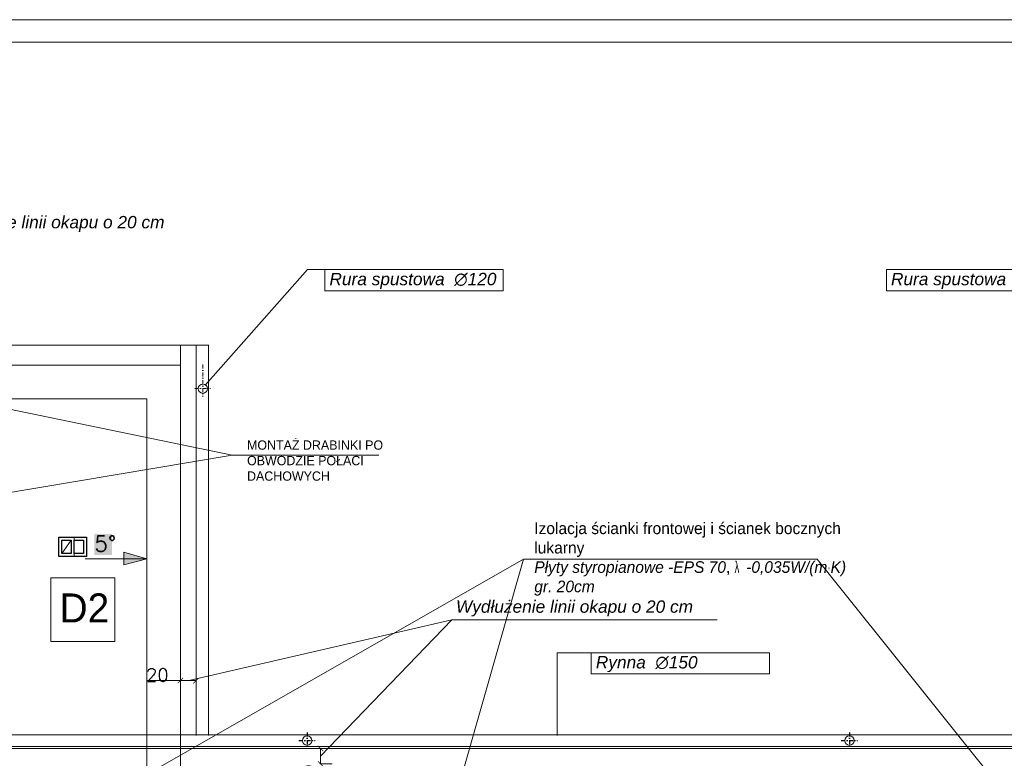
# Model space of a CAD drawing. Header units: millimetres. Extents: x -587 to 33545, y -26688 to 22494.
# Tile 60 of 256: x 9697 to 10968, y 7195 to 8148. Entities that reach past the tile are written whole.
import ezdxf
from ezdxf.lldxf.tags import DXFTag

# ---------------------------------------------------------------- set-up
doc = ezdxf.new("R2010")
doc.units = ezdxf.units.MM
doc.header["$MEASUREMENT"] = 0
doc.linetypes.add('AUSGEZOGEN', pattern=[0])
doc.linetypes.add('STRICHPUNKTX2', pattern=[2, 1, -0.5, 0, -0.5])
doc.layers.add('_B___I__', color=7, linetype='AUSGEZOGEN')
for name, color, linetype, lineweight in [('A_l.przekrojowa', 7, 'Continuous', 30), ('A_l.przerywana', 250, 'ICAD_ISO03W100', 9), ('A_l.widokowa', 250, 'Continuous', 18), ('A_wymiarowanie', 176, 'Continuous', 9), ('l. przerywana', 3, 'ICAD_ISO03W100', 9), ('l.przerywana', 104, 'ICAD_ISO03W100', 5), ('l.widokowa', 140, 'Continuous', 15), ('l.wypełnien', 253, 'Continuous', 5), ('linia opisowa', 175, 'Continuous', 9), ('Nowe_820-G Rysunki Obrazki_Nr_pióra__23', 7, 'Continuous', 15), ('wymiarowanie', 176, 'Continuous', 9)]:
    doc.layers.add(name, color=color, linetype=linetype, lineweight=lineweight)
doc.styles.add('Arial$001H0', font='SIMPLEX')
doc.styles.add('styl1', font='arial.ttf', dxfattribs={"height": 15})
doc.styles.add('styl2', font='simplex.shx')
tags = doc.linetypes.add('ICAD_ISO03W100', pattern=[30, 12, -18]).pattern_tags.tags
tags[6:7] = [DXFTag(74, 4), DXFTag(75, 0), DXFTag(340, '0'), DXFTag(46, 1.0), DXFTag(50, 0.0), DXFTag(44, 0.0), DXFTag(45, 0.0)]
tags[4:5] = [DXFTag(74, 4), DXFTag(75, 0), DXFTag(340, '0'), DXFTag(46, 1.0), DXFTag(50, 0.0), DXFTag(44, 0.0), DXFTag(45, 0.0)]
doc.dimstyles.new('Skala 1-100', dxfattribs={"dimtxt": 17, "dimasz": 7, "dimexe": 1, "dimexo": 1, "dimgap": 1.5, "dimtad": 1, "dimdec": 1, "dimrnd": 0.5, "dimtxsty": 'styl2', "dimblk": 'ARCHTICK', "dimcen": 7, "dimadec": 0, "dimazin": 0, "dimtfac": 1, "dimtdec": 1, "dimtmove": 1, "dimatfit": 3, "dimldrblk": 'ARCHTICK', "dimfxl": 15, "dimfxlon": 1, "dimlwd": -1, "dimlwe": -1, "dimarcsym": 0})

# ---------------------------------------------------------------- blocks, each defined once
blk = doc.blocks.new('_ArchTick')
at = {"color": 0, "linetype": 'ByBlock', "const_width": 0.15}
blk.add_lwpolyline([(-0.5, -0.5), (0.5, 0.5)], dxfattribs=at)
blk = doc.blocks.new('*D1852')
at = {"layer": 'Defpoints', "color": 0}
for p in [(9904.2, 7295.5), (9904.2, 7254.9), (9924.4, 7254.6)]:
    blk.add_point(p, dxfattribs=at)
at = {"layer": 'wymiarowanie', "color": 0}
for p, q in [((9904.2, 7280.5), (9904.2, 7296.5)), ((9924.4, 7280.5), (9924.4, 7296.5)), ((9904.2, 7295.5), (9860.5, 7295.5)), ((9924.4, 7295.5), (9904.2, 7295.5))]:
    blk.add_line(p, q, dxfattribs=at)
at = {"layer": 'wymiarowanie', "color": 0, "xscale": 7, "yscale": 7, "zscale": 7, "rotation": 180}
blk.add_blockref('_ArchTick', (9904.2, 7295.5), dxfattribs=at)
at = {"layer": 'wymiarowanie', "color": 0, "xscale": 7, "yscale": 7, "zscale": 7}
blk.add_blockref('_ArchTick', (9924.4, 7295.5), dxfattribs=at)
at = {"layer": 'wymiarowanie', "color": 0, "insert": (9874.4, 7302.8), "char_height": 17, "attachment_point": 5, "style": 'styl2'}
blk.add_mtext('20', dxfattribs=at)
blk = doc.blocks.new('*D1879')
at = {"layer": 'Defpoints', "color": 0}
for p in [(10109.6, 7208), (10085.1, 7188), (10109.6, 7188)]:
    blk.add_point(p, dxfattribs=at)
at = {"layer": 'wymiarowanie', "color": 0}
for p, q in [((10100.1, 7208), (10084.1, 7208)), ((10085.1, 7208), (10085.1, 7188)), ((10100.1, 7188), (10084.1, 7188))]:
    blk.add_line(p, q, dxfattribs=at)
at = {"layer": 'wymiarowanie', "color": 0, "xscale": 7, "yscale": 7, "zscale": 7}
for p, rotation in [((10085.1, 7208), 90), ((10085.1, 7188), -90.00000000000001)]:
    blk.add_blockref('_ArchTick', p, dxfattribs=dict(at, rotation=rotation))
at = {"layer": 'wymiarowanie', "color": 0, "insert": (10069.7, 7172.6), "char_height": 17, "attachment_point": 5, "rotation": 90, "style": 'styl2'}
blk.add_mtext('20', dxfattribs=at)
blk = doc.blocks.new('*D1880')
at = {"layer": 'Defpoints', "color": 0}
for p in [(9904.2, 7295.5), (9904.2, 7254.9), (9924.4, 7254.6)]:
    blk.add_point(p, dxfattribs=at)
at = {"layer": 'wymiarowanie', "color": 0}
for p, q in [((9904.2, 7280.5), (9904.2, 7296.5)), ((9924.4, 7280.5), (9924.4, 7296.5)), ((9904.2, 7295.5), (9860.5, 7295.5)), ((9924.4, 7295.5), (9904.2, 7295.5))]:
    blk.add_line(p, q, dxfattribs=at)
at = {"layer": 'wymiarowanie', "color": 0, "xscale": 7, "yscale": 7, "zscale": 7, "rotation": 180}
blk.add_blockref('_ArchTick', (9904.2, 7295.5), dxfattribs=at)
at = {"layer": 'wymiarowanie', "color": 0, "xscale": 7, "yscale": 7, "zscale": 7}
blk.add_blockref('_ArchTick', (9924.4, 7295.5), dxfattribs=at)
at = {"layer": 'wymiarowanie', "color": 0, "insert": (9874.4, 7302.8), "char_height": 17, "attachment_point": 5, "style": 'styl2'}
blk.add_mtext('20', dxfattribs=at)

msp = doc.modelspace()

# ---------------------------------------------------------------- hatches: boundary and pattern name
at = {"layer": 'l.widokowa', "true_color": 0xffffff}
msp.add_hatch(color=7, dxfattribs=at).paths.add_polyline_path([(9793.23, 7484.74), (9793.23, 7457.7), (9816.06, 7457.7), (9816.06, 7484.74)])
at = {"layer": 'l.widokowa'}
msp.add_hatch(color=7, dxfattribs=at).paths.add_polyline_path([(9860.86, 7452.62), (9831.27, 7461.08), (9831.27, 7445.02)])

# ---------------------------------------------------------------- linework, layer by layer
at = {"layer": '_B___I__', "linetype": 'STRICHPUNKTX2', "ltscale": 5}
for p, q in [((10067.71, 7228.63), (10067.71, 7207.63)), ((10767.91, 7228.63), (10767.91, 7207.63)), ((10057.21, 7218.13), (10078.21, 7218.13)), ((10757.41, 7218.13), (10778.41, 7218.13))]:
    msp.add_line(p, q, dxfattribs=at)
at = {"layer": 'A_l.przekrojowa', "color": 5}
msp.add_lwpolyline([(9747.19, 7455.58), (9747.19, 7480.58), (9783.19, 7480.58), (9783.19, 7455.58)], close=True, dxfattribs=at)
at = {"layer": 'A_l.przekrojowa', "color": 5, "ltscale": 0.3}
for points in [[(9751.19, 7459.58), (9751.19, 7476.58), (9763.19, 7476.58), (9763.19, 7459.58)], [(9767.19, 7459.58), (9767.19, 7476.58), (9779.19, 7476.58), (9779.19, 7459.58)]]:
    msp.add_lwpolyline(points, close=True, dxfattribs=at)
at = {"layer": 'A_l.przerywana', "color": 7, "linetype": 'ICAD_ISO03W100'}
msp.add_lwpolyline([(9623.26, 7702.4), (9904.19, 7702.4), (9904.19, 7168.02), (9623.26, 7168.02)], close=True, dxfattribs=at)
at = {"layer": 'A_l.widokowa', "color": 5}
for points in [[(8809.69, 7759.9), (8809.69, 6015.78), (11919.83, 6015.78), (11919.83, 7765.69), (11048.75, 7765.69), (11048.75, 7225.52), (9680.76, 7225.52), (9680.76, 7759.9)], [(8824.69, 7744.9), (8824.69, 6030.78), (11904.83, 6030.78), (11904.83, 7750.69), (11063.75, 7750.69), (11063.75, 7210.52), (9665.76, 7210.52), (9665.76, 7744.9)], [(8827.19, 7742.4), (8827.19, 6033.28), (11902.33, 6033.28), (11902.33, 7748.19), (11066.25, 7748.19), (11066.25, 7208.02), (9663.26, 7208.02), (9663.26, 7742.4)]]:
    msp.add_lwpolyline(points, close=True, dxfattribs=at)
at = {"layer": 'A_wymiarowanie'}
msp.add_line((10160.5, 7586.34), (9971.02, 7586.34), dxfattribs=at)
msp.add_lwpolyline([(9819.49, 7345.82), (9736.99, 7345.82), (9736.99, 7428.32), (9819.49, 7428.32), (9819.49, 7345.82)], dxfattribs=at)
at = {"layer": 'l. przerywana', "color": 7, "ltscale": 0.2}
for centre in [(10067.71, 7218.13), (10767.91, 7218.13)]:
    msp.add_circle(centre, 6, dxfattribs=at)
at = {"layer": 'l.przerywana', "color": 5, "ltscale": 0.3}
msp.add_line((9751.19, 7459.58), (9763.19, 7476.58), dxfattribs=at)
at = {"layer": 'l.przerywana', "color": 7}
for points in [[(9904.19, 7702.4), (8867.19, 7702.4), (8867.19, 6073.28), (11862.33, 6073.28), (11862.33, 7708.19), (11106.25, 7708.19), (11106.25, 7168.02), (9904.19, 7168.02), (9904.19, 7702.4), (8867.19, 7702.4)], [(9904.19, 7702.4), (8867.19, 7702.4), (8867.19, 6073.28), (11862.33, 6073.28), (11862.33, 7708.19), (11106.25, 7708.19), (11106.25, 7168.02), (9904.19, 7168.02), (9904.19, 7702.4), (8867.19, 7702.4)], [(9623.26, 7702.4), (9904.19, 7702.4), (9904.19, 7168.02)]]:
    msp.add_lwpolyline(points, dxfattribs=at)
msp.add_lwpolyline([(8910.51, 7659.07), (8910.51, 6116.61), (11819, 6116.61), (11819, 7664.86), (11149.58, 7664.86), (11149.58, 7124.69), (9860.86, 7124.69), (9860.86, 7659.07)], close=True, dxfattribs=at)
at = {"layer": 'l.widokowa', "color": 7, "linetype": 'Continuous', "lineweight": 9}
for p, q in [((9940.85, 7728.19), (9657.12, 7728.19)), ((9904.19, 7224.74), (9904.19, 7728.19)), ((9904.19, 7728.19), (9904.19, 7224.74)), ((9781.4, 7452.62), (9860.86, 7452.62))]:
    msp.add_line(p, q, dxfattribs=at)
at = {"layer": 'l.widokowa', "color": 5, "linetype": 'Continuous', "lineweight": 9}
for p, q in [((9924.43, 7224.74), (9924.43, 7728.19)), ((9940.49, 7224.74), (9940.49, 7728.19)), ((9940.49, 7728.19), (9940.49, 7224.74))]:
    msp.add_line(p, q, dxfattribs=at)
at = {"layer": 'l.widokowa', "color": 5, "linetype": 'STRICHPUNKTX2', "ltscale": 5}
for p, q in [((9933.17, 7703.21), (9933.17, 7661.73)), ((9922.67, 7672.23), (9943.67, 7672.23))]:
    msp.add_line(p, q, dxfattribs=at)
at = {"layer": 'l.widokowa', "color": 7, "linetype": 'Continuous', "lineweight": 9}
msp.add_lwpolyline([(9860.86, 7452.62), (9831.27, 7461.08), (9831.27, 7445.02)], close=True, dxfattribs=at)
at = {"layer": 'l.widokowa', "color": 5, "ltscale": 0.2}
msp.add_circle((9933.17, 7672.23), 6, dxfattribs=at)
at = {"layer": 'l.wypełnien'}
msp.add_lwpolyline([(9767.19, 7455.58), (9747.19, 7455.58), (9747.19, 7480.58), (9767.19, 7480.58)], close=True, dxfattribs=at)
at = {"layer": 'Nowe_820-G Rysunki Obrazki_Nr_pióra__23', "color": 7, "linetype": 'Continuous', "lineweight": 15}
msp.add_lwpolyline([(8628.59, 8119.48), (12728.99, 8119.48)], dxfattribs=at)
at = {"layer": 'wymiarowanie'}
for p, q in [((10068.32, 7825.9), (9936.66, 7677.33)), ((10068.32, 7825.9), (9936.66, 7677.33)), ((10068.32, 7825.9), (10090.79, 7825.9)), ((10068.32, 7825.9), (10090.79, 7825.9)), ((9549.72, 7673.33), (9971.02, 7586.34)), ((9971.02, 7586.34), (9596.19, 7523.56)), ((10254.72, 7373.76), (9913.22, 7295.45)), ((10085.05, 7198.02), (10254.72, 7373.76)), ((10254.72, 7373.76), (10597.01, 7373.76)), ((10434.69, 7331.46), (10390.44, 7331.46)), ((10390.44, 7331.46), (10390.44, 7224.74))]:
    msp.add_line(p, q, dxfattribs=at)
at = {"layer": 'wymiarowanie', "color": 7}
for p, q in [((9730.1, 7099.96), (10346.97, 7452.19)), ((10346.97, 7452.19), (10246.36, 7099.96))]:
    msp.add_line(p, q, dxfattribs=at)
at = {"layer": 'wymiarowanie'}
for points in [[(8573.71, 8148.27), (8573.71, 5178.27), (12773.71, 5178.27), (12773.71, 8148.27), (8573.71, 8148.27)], [(10346.97, 7452.19), (10726.17, 7452.19), (11004.21, 7104.96)]]:
    msp.add_lwpolyline(points, dxfattribs=at)
for points in [[(10090.79, 7825.9), (10320.88, 7825.9), (10320.88, 7798.53), (10090.79, 7798.53)], [(10090.79, 7825.9), (10320.88, 7825.9), (10320.88, 7798.53), (10090.79, 7798.53)], [(11045.76, 7825.9), (10815.68, 7825.9), (10815.68, 7798.53), (11045.76, 7798.53)], [(10434.69, 7331.46), (10664.77, 7331.46), (10664.77, 7304.09), (10434.69, 7304.09)]]:
    msp.add_lwpolyline(points, close=True, dxfattribs=at)

# ---------------------------------------------------------------- texts
at = {"layer": 'A_wymiarowanie', "style": 'styl1'}
for s, insert, char_height, width, attachment_point in [('\\pxql;{\\fCentury Gothic|b0|i0|c238|p34;MONTAŻ DRABINKI PO OBWODZIE POŁACI DACHOWYCH}', (10213.5, 7605.44), 12, 223.2778, 3), ('{\\fCentury Gothic|b0|i0|c238|p34;D2}', (9748.22, 7408.01), 37.5, 116.2774, 1)]:
    msp.add_mtext(s, dxfattribs=dict(at, insert=insert, char_height=char_height, width=width, attachment_point=attachment_point))
at = {"layer": 'l.widokowa', "color": 7, "style": 'Arial$001H0'}
msp.add_text('5°', height=20.456, dxfattribs=at).set_placement((9793.24, 7461.92))
at = {"layer": 'linia opisowa', "char_height": 15.96, "attachment_point": 7}
for s, insert, width in [('{\\fArial|b0|i1|c238|p0;Wydłużenie linii okapu o 20 cm}', (9577.58, 7874.27), 406.4755), ('{\\fArial|b0|i1|c238|p0;Rura spustowa  ∅120}', (10096.64, 7800.87), 278.7922), ('{\\fArial|b0|i1|c238|p0;Rura spustowa  ∅120}', (10096.64, 7800.87), 278.7922), ('{\\fArial|b0|i1|c238|p0;Rura spustowa  ∅120}', (10821.52, 7800.87), 278.7922), ('{\\fArial|b0|i1|c238|p0;Wydłużenie linii okapu o 20 cm}', (10259.92, 7378.25), 406.4755), ('{\\fArial|b0|i1|c238|p0;Rynna  ∅150}', (10440.54, 7306.42), 278.7922)]:
    msp.add_mtext(s, dxfattribs=dict(at, insert=insert, width=width))
at = {"layer": 'wymiarowanie', "insert": (10361.03, 7499.55), "char_height": 12, "width": 409.9394, "attachment_point": 1}
msp.add_mtext('\\pxql;{\\fCentury Gothic|b0|i0|c238|p34;\\H1.25x;Izolacja ścianki frontowej i ścianek bocznych lukarny \\P\\pq*;\\fCentury Gothic|b0|i1|c0|p34;Płyty styropianowe -EPS 70\\fCentury Gothic|b0|i0|c238|p34;, \\W0.6;λ \\fCentury Gothic|b0|i1|c0|p34;\\W1; -0,035W/(m\\fArial|b0|i0|c0|p34;\\W0.6;·\\fCentury Gothic|b0|i1|c238|p34;\\W1;K) gr. 20cm\\P\\pqr;\\fCentury Gothic|b0|i0|c238|p34;\\H0.800001x; }', dxfattribs=at)

# ---------------------------------------------------------------- dimensions: what is measured, and where the dimension line sits
at = {"layer": 'wymiarowanie'}
for picture in ['*D1852', '*D1880']:
    dim = msp.add_linear_dim(base=(9904.19, 7295.45), p1=(9924.43, 7254.56), p2=(9904.19, 7254.95), dimstyle='Skala 1-100', dxfattribs=at)
    dim.commit()
    dim.dimension.update_dxf_attribs({"geometry": picture, "text_midpoint": (9874.42, 7293.9), "dimtype": 160})
dim = msp.add_linear_dim(base=(10085.05, 7188.02), p1=(10109.65, 7208.02), p2=(10109.65, 7188.02), angle=90, dimstyle='Skala 1-100', dxfattribs=at)
dim.commit()
dim.dimension.update_dxf_attribs({"geometry": '*D1879', "text_midpoint": (10080.08, 7172.63), "dimtype": 160})

doc.saveas('drawing.dxf')
